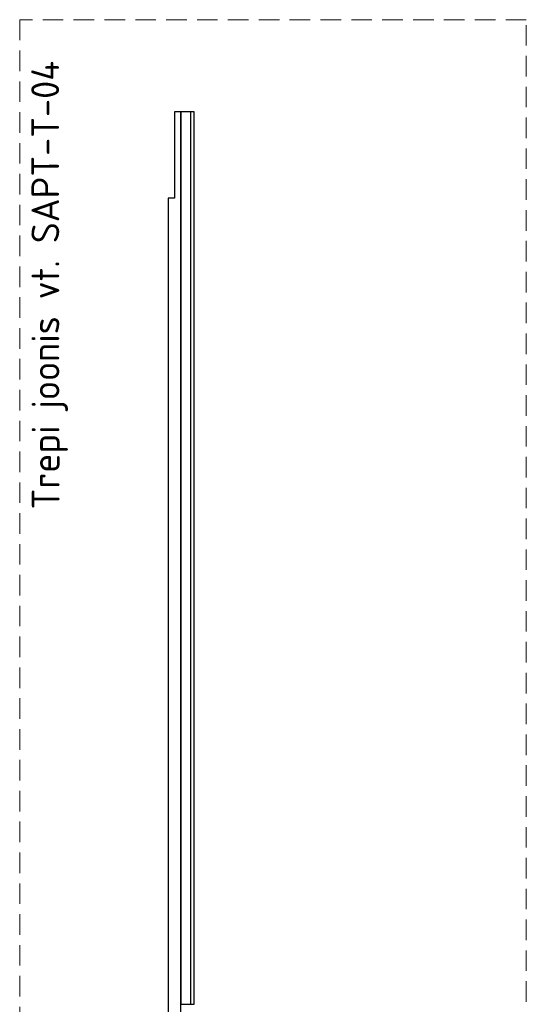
# Model space of a CAD drawing. Header units: millimetres. Extents: x 130528 to 177851, y 51760 to 113805.
# Tile 11 of 88: x 130528 to 132990, y 60620 to 65408. Entities that reach past the tile are written whole.
import ezdxf

# ---------------------------------------------------------------- set-up
doc = ezdxf.new("R2010")
doc.units = ezdxf.units.MM
doc.linetypes.add('Hidden 100.00_ 50.00', pattern=[150, 100, -50])
doc.layers.add('_SA-PIIRE', color=7, linetype='Continuous', true_color=0x000000)
doc.layers.add('_SA-TREPP_tekst', color=7, linetype='Continuous', lineweight=0, true_color=0x000000)
doc.styles.add('DIN Pro Medium-Medium', font='txt')

msp = doc.modelspace()

# ---------------------------------------------------------------- linework, layer by layer
at = {"layer": '_SA-PIIRE'}
for points in [[(131311, 63010.9), (131311, 64960), (131280, 64960), (131280, 64540), (131249, 64540), (131249, 62989.2)], [(131376, 63033.6), (131376, 64960), (131311, 64960), (131311, 63010.9)], [(131376, 63033.6), (131376, 64960), (131358, 64960), (131358, 63027.3)], [(131311, 63010.9), (131311, 60620), (131376, 60620), (131376, 63033.6)], [(131358, 63027.3), (131358, 60620), (131376, 60620), (131376, 63033.6)], [(131249, 62989.2), (131249, 60480), (131280, 60480), (131280, 60060), (131249, 60060), (131249, 59608.8), (131280, 59608.8), (131280, 55550), (131311, 55550), (131311, 63010.9)]]:
    msp.add_lwpolyline(points, dxfattribs=at)
at = {"layer": '_SA-TREPP_tekst', "color": 1, "linetype": 'Hidden 100.00_ 50.00', "true_color": 0xff0000}
msp.add_lwpolyline([(130528, 55232.2), (132990, 55232.2), (132990, 65408.2), (130528, 65408.2)], close=True, dxfattribs=at)

# ---------------------------------------------------------------- texts
at = {"layer": '_SA-TREPP_tekst', "insert": (130587.1, 63026.5), "char_height": 135, "width": 4680, "attachment_point": 1, "rotation": 90.0804, "style": 'DIN Pro Medium-Medium'}
msp.add_mtext('Trepi joonis vt. SAPT-T-04', dxfattribs=at)

doc.saveas('drawing.dxf')
